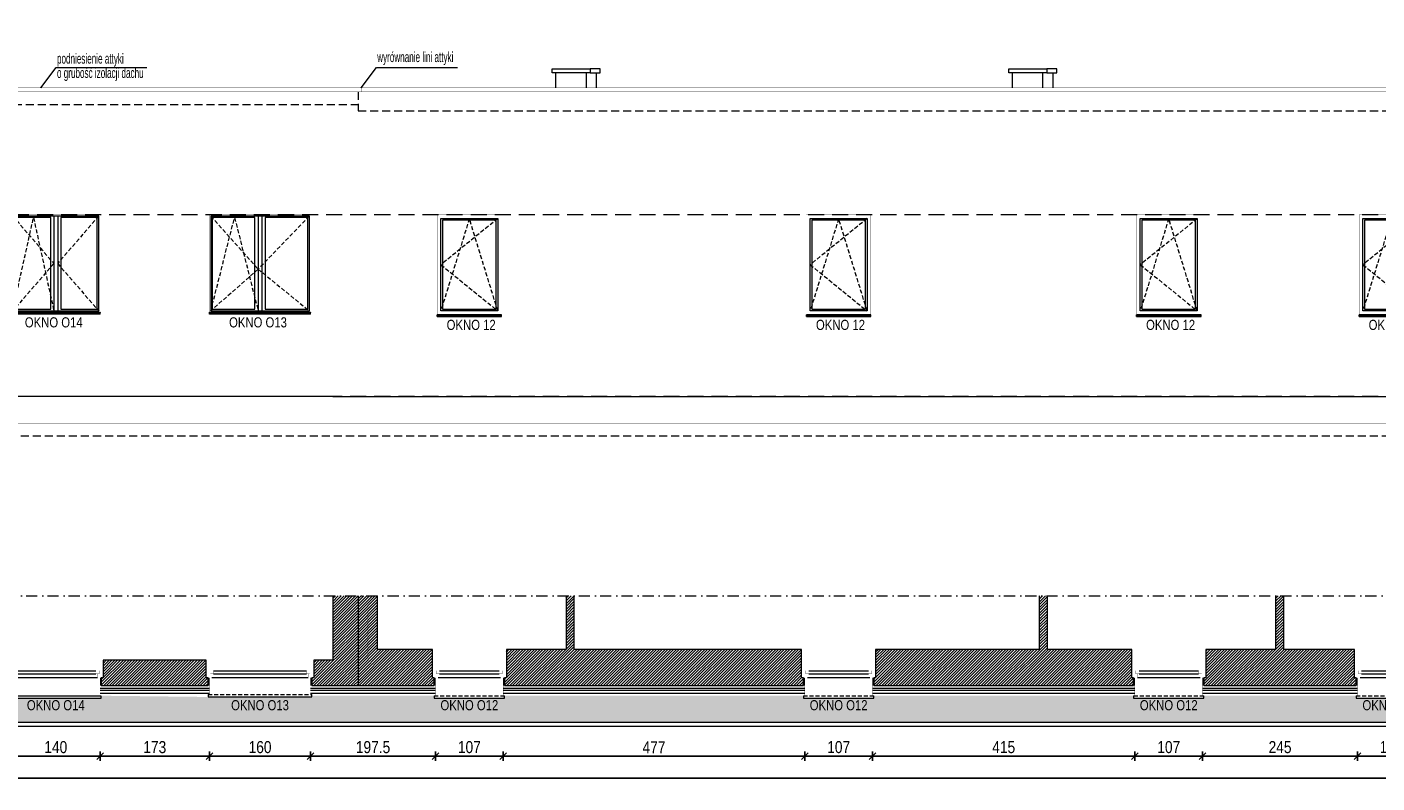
# Model space of a CAD drawing. Header units: millimetres. Extents: x 18880 to 99371, y -5529 to 27899.
# Tile 75 of 158: x 35548 to 37683, y 8270 to 9465. Entities that reach past the tile are written whole.
import ezdxf

# ---------------------------------------------------------------- set-up
doc = ezdxf.new("R2010")
doc.units = ezdxf.units.MM
doc.set_wipeout_variables(frame=1)
doc.linetypes.add('DASHED', pattern=[19.05, 12.7, -6.35])
doc.linetypes.add('Kropki i Kreski', pattern=[335.138881, 176.388884, -88.194442, 0, -70.555556])
for name, color, linetype, lineweight in [('AA_HATCH', 252, 'Continuous', 0), ('AA_IZOLACJA', 251, 'Continuous', 0), ('AA_OPIS', 2, 'Continuous', 0), ('AA_WIDOK', 254, 'Continuous', 0), ('AP wymiary', 40, 'Continuous', 0), ('K_SCIANY', 90, 'Continuous', 20)]:
    doc.layers.add(name, color=color, linetype=linetype, lineweight=lineweight)
doc.layers.add('Okna ArchiCADa', color=7, linetype='Continuous')
doc.styles.add('1', font='ARIALN.TTF')
doc.styles.add('ARIAL', font='arial.ttf')
doc.styles.add('DIM07', font='romans.shx', dxfattribs={"width": 0.7})
doc.linetypes.add('STYROPIAN', pattern='A,0.000141,[1,styropian.shx,S=1,R=0,X=0,Y=0],-14.102004', length=14.102145)
doc.linetypes.add('ZIGZAG', pattern='A,0.00254,-5.08,[131,ltypeshp.shx,S=5.08,R=0,X=-5.08,Y=0],-10.16,[131,ltypeshp.shx,S=5.08,R=180,X=5.08,Y=0],-5.08', length=20.32254)
doc.dimstyles.new('1_50', dxfattribs={"dimscale": 10, "dimtxt": 1.9, "dimasz": 0.005, "dimexe": 0, "dimexo": 0, "dimgap": 0.45, "dimtad": 1, "dimdec": 4, "dimrnd": 0.5, "dimdsep": 46, "dimtxsty": '1', "dimblk1": 'DIM01', "dimblk2": 'DIM01', "dimsah": 1, "dimcen": 2, "dimdle": 25, "dimse1": 1, "dimse2": 1, "dimclrd": 1, "dimclrt": 2, "dimadec": 0, "dimazin": 0, "dimtfac": 0.66665, "dimtdec": 4, "dimtix": 1, "dimtmove": 0, "dimatfit": 3, "dimldrblk": 'DIM01', "dimfxl": 0, "dimtolj": 1, "dimtzin": 0, "dimarcsym": 0})

# ---------------------------------------------------------------- blocks, each defined once
blk = doc.blocks.new('O1 rozwierane 12_97')
at = {"layer": 'AA_WIDOK', "color": 4}
blk.add_lwpolyline([(-720, 280), (-720, 320), (720, 320), (720, 280)], dxfattribs=at)
at = {"layer": 'AA_WIDOK', "linetype": 'DASHED', "ltscale": 0.5}
blk.add_lwpolyline([(-720, 280), (720, 280)], dxfattribs=at)
at = {"color": 4}
blk.add_wipeout([(635, -115), (635, -65), (660, -65), (660, 0), (-660, 0), (-660, -65), (-635, -65), (-635, -115)], dxfattribs=at).dxf.layer = 'AA_WIDOK'
at = {"layer": 'AA_IZOLACJA', "linetype": 'STYROPIAN', "ltscale": 0.2}
for points in [[(-710, 120), (-710, 0)], [(710, 120), (710, 0)]]:
    blk.add_lwpolyline(points, dxfattribs=at)
at = {"layer": 'AA_WIDOK', "const_width": 3}
for points in [[(-700, 280), (-700, 0)], [(700, 280), (700, 0)]]:
    blk.add_lwpolyline(points, dxfattribs=at)
at = {"layer": 'AA_WIDOK', "color": 4, "const_width": 3}
for points in [[(-660, 0), (-750, 0)], [(-750, 0), (-750, -90)], [(-660, -65), (-660, 0)], [(750, 0), (660, 0)], [(660, 0), (660, -65)], [(750, -90), (750, 0)], [(-750, -90), (-685, -90)], [(-685, -90), (-685, -65)], [(-685, -65), (-660, -65)], [(-635, -65), (-685, -65)], [(-685, -65), (-685, -115)], [(-685, -115), (-635, -115)], [(-635, -115), (-635, -65)], [(-635, -80), (635, -80)], [(-635, -90), (635, -90)], [(-635, -100), (635, -100)], [(685, -65), (635, -65)], [(635, -65), (635, -115)], [(635, -115), (685, -115)], [(660, -65), (685, -65)], [(685, -65), (685, -90)], [(685, -115), (685, -65)], [(685, -90), (750, -90)]]:
    blk.add_lwpolyline(points, dxfattribs=at)
at = {"layer": 'AA_WIDOK', "color": 4}
for points in [[(660, 0), (-660, 0)], [(-635, -65), (635, -65)], [(-635, -115), (635, -115)], [(-635, -115), (635, -115)]]:
    blk.add_lwpolyline(points, dxfattribs=at)
blk = doc.blocks.new('okno bb')
at = {"layer": 'AA_WIDOK', "linetype": 'DASHED', "ltscale": 0.5}
blk.add_lwpolyline([(26, 3), (26, 167)], dxfattribs=at)
at = {"layer": 'AA_WIDOK', "color": 4}
blk.add_lwpolyline([(26, 3), (30, 3), (30, 167), (26, 167)], dxfattribs=at)
at = {"color": 4}
blk.add_wipeout([(-11.5, 158.5), (-6.5, 158.5), (-6.5, 161), (0, 161), (0, 9), (-6.5, 9), (-6.5, 11.5), (-11.5, 11.5)], dxfattribs=at).dxf.layer = 'AA_WIDOK'
at = {"layer": 'AA_IZOLACJA', "linetype": 'STYROPIAN', "ltscale": 0.2}
for points in [[(12, 166), (0, 166)], [(12, 4), (0, 4)]]:
    blk.add_lwpolyline(points, dxfattribs=at)
at = {"layer": 'AA_WIDOK', "color": 4, "const_width": 0.3}
for points in [[(-11.5, 158.5), (-11.5, 163.5)], [(-11.5, 163.5), (-6.5, 163.5)], [(-6.5, 158.5), (-11.5, 158.5)], [(-10, 11.5), (-10, 158.5)], [(-9, 163.5), (-9, 170)], [(-9, 170), (0, 170)], [(-6.5, 163.5), (-9, 163.5)], [(-9, 11.5), (-9, 158.5)], [(-8, 11.5), (-8, 158.5)], [(-6.5, 161), (-6.5, 163.5)], [(-6.5, 163.5), (-6.5, 158.5)], [(0, 161), (-6.5, 161)], [(0, 170), (0, 161)], [(-11.5, 6.5), (-11.5, 11.5)], [(-11.5, 11.5), (-6.5, 11.5)], [(-6.5, 6.5), (-11.5, 6.5)], [(-9, 0), (-9, 6.5)], [(-9, 6.5), (-6.5, 6.5)], [(0, 0), (-9, 0)], [(-6.5, 11.5), (-6.5, 6.5)], [(-6.5, 6.5), (-6.5, 9)], [(-6.5, 9), (0, 9)], [(0, 9), (0, 0)]]:
    blk.add_lwpolyline(points, dxfattribs=at)
at = {"layer": 'AA_WIDOK', "color": 4}
for points in [[(-11.5, 11.5), (-11.5, 158.5)], [(-11.5, 11.5), (-11.5, 158.5)], [(-6.5, 11.5), (-6.5, 158.5)], [(0, 161), (0, 9)]]:
    blk.add_lwpolyline(points, dxfattribs=at)
at = {"layer": 'AA_WIDOK', "const_width": 0.3}
for points in [[(26, 165), (0, 165)], [(26, 5), (0, 5)]]:
    blk.add_lwpolyline(points, dxfattribs=at)
blk = doc.blocks.new('okno cc')
at = {"layer": 'AA_WIDOK', "linetype": 'DASHED', "ltscale": 0.5}
blk.add_lwpolyline([(28, 3), (28, 114)], dxfattribs=at)
at = {"layer": 'AA_WIDOK', "color": 4}
blk.add_lwpolyline([(28, 3), (32, 3), (32, 114), (28, 114)], dxfattribs=at)
at = {"color": 4}
blk.add_wipeout([(-11.5, 105.5), (-6.5, 105.5), (-6.5, 108), (0, 108), (0, 9), (-6.5, 9), (-6.5, 11.5), (-11.5, 11.5)], dxfattribs=at).dxf.layer = 'AA_WIDOK'
at = {"layer": 'AA_IZOLACJA', "linetype": 'STYROPIAN', "ltscale": 0.2}
for points in [[(12, 113), (0, 113)], [(12, 4), (0, 4)]]:
    blk.add_lwpolyline(points, dxfattribs=at)
at = {"layer": 'AA_WIDOK', "color": 4, "const_width": 0.3}
for points in [[(-11.5, 105.5), (-11.5, 110.5)], [(-11.5, 110.5), (-6.5, 110.5)], [(-9, 110.5), (-9, 117)], [(-9, 117), (0, 117)], [(-6.5, 110.5), (-9, 110.5)], [(-6.5, 108), (-6.5, 110.5)], [(-6.5, 110.5), (-6.5, 105.5)], [(0, 108), (-6.5, 108)], [(0, 117), (0, 108)], [(-6.5, 105.5), (-11.5, 105.5)], [(-10, 11.5), (-10, 105.5)], [(-9, 11.5), (-9, 105.5)], [(-8, 11.5), (-8, 105.5)], [(-11.5, 6.5), (-11.5, 11.5)], [(-11.5, 11.5), (-6.5, 11.5)], [(-6.5, 6.5), (-11.5, 6.5)], [(-9, 0), (-9, 6.5)], [(-9, 6.5), (-6.5, 6.5)], [(0, 0), (-9, 0)], [(-6.5, 11.5), (-6.5, 6.5)], [(-6.5, 6.5), (-6.5, 9)], [(-6.5, 9), (0, 9)], [(0, 9), (0, 0)]]:
    blk.add_lwpolyline(points, dxfattribs=at)
at = {"layer": 'AA_WIDOK', "const_width": 0.3}
for points in [[(28, 112), (0, 112)], [(28, 5), (0, 5)]]:
    blk.add_lwpolyline(points, dxfattribs=at)
at = {"layer": 'AA_WIDOK', "color": 4}
for points in [[(0, 108), (0, 9)], [(-11.5, 11.5), (-11.5, 105.5)], [(-11.5, 11.5), (-11.5, 105.5)], [(-6.5, 11.5), (-6.5, 105.5)]]:
    blk.add_lwpolyline(points, dxfattribs=at)
blk = doc.blocks.new('etbvbve')
at = {"layer": 'AA_OPIS', "linetype": 'DASHED', "ltscale": 0.5}
blk.add_lwpolyline([(-6, -2), (-96, -75), (-6, -148), (-51, -2), (-96, -148)], dxfattribs=at)
at = {"layer": 'AA_WIDOK', "color": 255, "const_width": 0.3}
for points in [[(-102, -154), (-102, 4)], [(-102, 4), (0, 4)], [(0, 4), (0, -154)]]:
    blk.add_lwpolyline(points, dxfattribs=at)
at = {"layer": 'AA_WIDOK'}
for points in [[(-96, -148), (-96, -2)], [(-96, -2), (-6, -2)], [(-93.5, -4.5), (-93.5, -145.5)], [(-8.5, -4.5), (-93.5, -4.5)], [(-8.5, -145.5), (-8.5, -4.5)], [(-6, -2), (-6, -148)], [(-6, -148), (-96, -148)], [(-93.5, -145.5), (-8.5, -145.5)]]:
    blk.add_lwpolyline(points, dxfattribs=at)
at = {"layer": 'AA_WIDOK', "color": 4}
for points in [[(-102, -157), (-102, -154)], [(0, -154), (-102, -154)], [(0, -154.8), (-102, -154.8)], [(-102, -155.1), (-102, -155.3)], [(-102, -156.5), (0, -156.5)], [(-102, -157), (0, -157)], [(0, -157), (0, -154)], [(0, -155.3), (0, -155.1)]]:
    blk.add_lwpolyline(points, dxfattribs=at)
at = {"layer": 'AA_OPIS', "insert": (-48.1, -162.1), "char_height": 16, "width": 300, "attachment_point": 2, "style": 'ARIAL'}
blk.add_mtext('{\\W0.8;OKNO 12}', dxfattribs=at)
blk = doc.blocks.new('evhty')
at = {"layer": 'AA_OPIS', "linetype": 'DASHED', "ltscale": 0.5}
for points in [[(-158, 2), (-83, -82), (-158, -148), (-120.2, -0.5), (-83, -148)], [(-2, 2), (-83, -82), (-2, -148)]]:
    blk.add_lwpolyline(points, dxfattribs=at)
at = {"layer": 'AA_WIDOK', "color": 255, "const_width": 0.3}
for points in [[(-160, -150), (-160, 4)], [(-160, 4), (0, 4)], [(0, 4), (0, -150)]]:
    blk.add_lwpolyline(points, dxfattribs=at)
at = {"layer": 'AA_WIDOK'}
for points in [[(-158, 2), (-158, -148)], [(-2, 2), (-158, 2)], [(-83, 2), (-83, -148)], [(-77, 2), (-77, -148)], [(-2, -148), (-2, 2)], [(-155.5, -0.5), (-155.5, -145.5)], [(-88, -0.5), (-155.5, -0.5)], [(-88, -145.5), (-88, -0.5)], [(-72, -0.5), (-72, -145.5)], [(-4.5, -0.5), (-72, -0.5)], [(-4.5, -145.5), (-4.5, -0.5)], [(-158, -148), (-2, -148)], [(-155.5, -145.5), (-88, -145.5)], [(-72, -145.5), (-4.5, -145.5)]]:
    blk.add_lwpolyline(points, dxfattribs=at)
at = {"layer": 'AA_WIDOK', "color": 4}
for points in [[(-160, -150), (0, -150)], [(-160, -152.5), (-160, -150)], [(-160, -150.8), (-160, -150.6)], [(0, -150.8), (-160, -150.8)], [(0, -152.5), (-160, -152.5)], [(-160, -153), (-160, -152.5)], [(0, -153), (-160, -153)], [(0, -152.5), (0, -150)], [(0, -150.6), (0, -150.8)], [(0, -153), (0, -152.5)]]:
    blk.add_lwpolyline(points, dxfattribs=at)
at = {"layer": 'AA_OPIS', "insert": (-83.2, -158.1), "char_height": 16, "width": 300, "attachment_point": 2, "style": 'ARIAL'}
blk.add_mtext('{\\W0.8;OKNO O13}', dxfattribs=at)
blk = doc.blocks.new('mtyty')
at = {"layer": 'AA_OPIS', "linetype": 'DASHED', "ltscale": 0.5}
for points in [[(-138, 2), (-73, -73), (-138, -148), (-105.2, -0.5), (-73, -148)], [(-2, 2), (-67, -73), (-2, -148)]]:
    blk.add_lwpolyline(points, dxfattribs=at)
at = {"layer": 'AA_WIDOK', "color": 255, "const_width": 0.3}
for points in [[(-140, -150), (-140, 4)], [(-140, 4), (0, 4)], [(0, 4), (0, -150)]]:
    blk.add_lwpolyline(points, dxfattribs=at)
at = {"layer": 'AA_WIDOK'}
for points in [[(-138, 2), (-138, -148)], [(-2, 2), (-138, 2)], [(-73, 2), (-73, -148)], [(-67, 2), (-67, -148)], [(-2, -148), (-2, 2)], [(-135.5, -0.5), (-135.5, -145.5)], [(-78, -0.5), (-135.5, -0.5)], [(-78, -145.5), (-78, -0.5)], [(-62, -0.5), (-62, -145.5)], [(-4.5, -0.5), (-62, -0.5)], [(-4.5, -145.5), (-4.5, -0.5)], [(-138, -148), (-2, -148)], [(-135.5, -145.5), (-78, -145.5)], [(-62, -145.5), (-4.5, -145.5)]]:
    blk.add_lwpolyline(points, dxfattribs=at)
at = {"layer": 'AA_WIDOK', "color": 4}
for points in [[(-140, -150), (0, -150)], [(-140, -152.5), (-140, -150)], [(-140, -150.8), (-140, -150.6)], [(0, -150.8), (-140, -150.8)], [(0, -152.5), (-140, -152.5)], [(-140, -153), (-140, -152.5)], [(0, -153), (-140, -153)], [(0, -152.5), (0, -150)], [(0, -150.6), (0, -150.8)], [(0, -153), (0, -152.5)]]:
    blk.add_lwpolyline(points, dxfattribs=at)
at = {"layer": 'AA_OPIS', "insert": (-73.2, -158.1), "char_height": 16, "width": 300, "attachment_point": 2, "style": 'ARIAL'}
blk.add_mtext('{\\W0.8;OKNO O14}', dxfattribs=at)
blk = doc.blocks.new('DIM01')
at = {"color": 2}
blk.add_line((-106, -106), (106, 106), dxfattribs=at)
blk.add_line((0, -150), (0, 150))
blk = doc.blocks.new('*D879')
at = {"layer": 'AP wymiary', "color": 1, "lineweight": -2, "transparency": 16777216}
blk.add_line((35524, 8312.1), (35663.9, 8312.1), dxfattribs=at)
at = {"layer": 'Defpoints', "color": 0, "transparency": 16777216}
for p in [(35524, 8416.6), (35664, 8415.7), (35664, 8312.1)]:
    blk.add_point(p, dxfattribs=at)
at = {"layer": 'AP wymiary', "color": 1, "lineweight": -2, "transparency": 16777216, "xscale": 0.05, "yscale": 0.05, "zscale": 0.05, "rotation": 180}
blk.add_blockref('DIM01', (35524, 8312.1), dxfattribs=at)
at = {"layer": 'AP wymiary', "color": 1, "lineweight": -2, "transparency": 16777216, "xscale": 0.05, "yscale": 0.05, "zscale": 0.05}
blk.add_blockref('DIM01', (35664, 8312.1), dxfattribs=at)
at = {"layer": 'AP wymiary', "color": 2, "transparency": 16777216, "insert": (35594, 8326.3), "char_height": 19, "attachment_point": 5, "style": '1'}
blk.add_mtext('\\A1;140', dxfattribs=at)
blk = doc.blocks.new('*D880')
at = {"layer": 'AP wymiary', "color": 1, "lineweight": -2, "transparency": 16777216}
blk.add_line((35664, 8312.1), (35836.9, 8312.1), dxfattribs=at)
at = {"layer": 'Defpoints', "color": 0, "transparency": 16777216}
for p in [(35664, 8415.7), (35837, 8419.7), (35837, 8312.1)]:
    blk.add_point(p, dxfattribs=at)
at = {"layer": 'AP wymiary', "color": 1, "lineweight": -2, "transparency": 16777216, "xscale": 0.05, "yscale": 0.05, "zscale": 0.05, "rotation": 180}
blk.add_blockref('DIM01', (35664, 8312.1), dxfattribs=at)
at = {"layer": 'AP wymiary', "color": 1, "lineweight": -2, "transparency": 16777216, "xscale": 0.05, "yscale": 0.05, "zscale": 0.05}
blk.add_blockref('DIM01', (35837, 8312.1), dxfattribs=at)
at = {"layer": 'AP wymiary', "color": 2, "transparency": 16777216, "insert": (35750.5, 8326.3), "char_height": 19, "attachment_point": 5, "style": '1'}
blk.add_mtext('\\A1;173', dxfattribs=at)
blk = doc.blocks.new('*D881')
at = {"layer": 'AP wymiary', "color": 1, "lineweight": -2, "transparency": 16777216}
blk.add_line((35837, 8312.1), (35996.9, 8312.1), dxfattribs=at)
at = {"layer": 'Defpoints', "color": 0, "transparency": 16777216}
for p in [(35837, 8419.7), (35997, 8415.7), (35997, 8312.1)]:
    blk.add_point(p, dxfattribs=at)
at = {"layer": 'AP wymiary', "color": 1, "lineweight": -2, "transparency": 16777216, "xscale": 0.05, "yscale": 0.05, "zscale": 0.05, "rotation": 180}
blk.add_blockref('DIM01', (35837, 8312.1), dxfattribs=at)
at = {"layer": 'AP wymiary', "color": 1, "lineweight": -2, "transparency": 16777216, "xscale": 0.05, "yscale": 0.05, "zscale": 0.05}
blk.add_blockref('DIM01', (35997, 8312.1), dxfattribs=at)
at = {"layer": 'AP wymiary', "color": 2, "transparency": 16777216, "insert": (35917, 8326.3), "char_height": 19, "attachment_point": 5, "style": '1'}
blk.add_mtext('\\A1;160', dxfattribs=at)
blk = doc.blocks.new('*D882')
at = {"layer": 'AP wymiary', "color": 1, "lineweight": -2, "transparency": 16777216}
blk.add_line((35997, 8312.1), (36194.4, 8312.1), dxfattribs=at)
at = {"layer": 'Defpoints', "color": 0, "transparency": 16777216}
for p in [(35997, 8415.7), (36194.5, 8415.7), (36194.5, 8312.1)]:
    blk.add_point(p, dxfattribs=at)
at = {"layer": 'AP wymiary', "color": 1, "lineweight": -2, "transparency": 16777216, "xscale": 0.05, "yscale": 0.05, "zscale": 0.05, "rotation": 180}
blk.add_blockref('DIM01', (35997, 8312.1), dxfattribs=at)
at = {"layer": 'AP wymiary', "color": 1, "lineweight": -2, "transparency": 16777216, "xscale": 0.05, "yscale": 0.05, "zscale": 0.05}
blk.add_blockref('DIM01', (36194.5, 8312.1), dxfattribs=at)
at = {"layer": 'AP wymiary', "color": 2, "transparency": 16777216, "insert": (36095.7, 8326.3), "char_height": 19, "attachment_point": 5, "style": '1'}
blk.add_mtext('\\A1;197.5', dxfattribs=at)
blk = doc.blocks.new('*D883')
at = {"layer": 'AP wymiary', "color": 1, "lineweight": -2, "transparency": 16777216}
blk.add_line((36194.5, 8312.1), (36301.4, 8312.1), dxfattribs=at)
at = {"layer": 'Defpoints', "color": 0, "transparency": 16777216}
for p in [(36194.5, 8415.7), (36301.5, 8415.7), (36301.5, 8312.1)]:
    blk.add_point(p, dxfattribs=at)
at = {"layer": 'AP wymiary', "color": 1, "lineweight": -2, "transparency": 16777216, "xscale": 0.05, "yscale": 0.05, "zscale": 0.05, "rotation": 180}
blk.add_blockref('DIM01', (36194.5, 8312.1), dxfattribs=at)
at = {"layer": 'AP wymiary', "color": 1, "lineweight": -2, "transparency": 16777216, "xscale": 0.05, "yscale": 0.05, "zscale": 0.05}
blk.add_blockref('DIM01', (36301.5, 8312.1), dxfattribs=at)
at = {"layer": 'AP wymiary', "color": 2, "transparency": 16777216, "insert": (36248, 8326.3), "char_height": 19, "attachment_point": 5, "style": '1'}
blk.add_mtext('\\A1;107', dxfattribs=at)
blk = doc.blocks.new('*D884')
at = {"layer": 'AP wymiary', "color": 1, "lineweight": -2, "transparency": 16777216}
blk.add_line((36301.5, 8312.1), (36778.4, 8312.1), dxfattribs=at)
at = {"layer": 'Defpoints', "color": 0, "transparency": 16777216}
for p in [(36301.5, 8415.7), (36778.5, 8415.7), (36778.5, 8312.1)]:
    blk.add_point(p, dxfattribs=at)
at = {"layer": 'AP wymiary', "color": 1, "lineweight": -2, "transparency": 16777216, "xscale": 0.05, "yscale": 0.05, "zscale": 0.05, "rotation": 180}
blk.add_blockref('DIM01', (36301.5, 8312.1), dxfattribs=at)
at = {"layer": 'AP wymiary', "color": 1, "lineweight": -2, "transparency": 16777216, "xscale": 0.05, "yscale": 0.05, "zscale": 0.05}
blk.add_blockref('DIM01', (36778.5, 8312.1), dxfattribs=at)
at = {"layer": 'AP wymiary', "color": 2, "transparency": 16777216, "insert": (36540, 8326.1), "char_height": 19, "attachment_point": 5, "style": '1'}
blk.add_mtext('\\A1;477', dxfattribs=at)
blk = doc.blocks.new('*D885')
at = {"layer": 'AP wymiary', "color": 1, "lineweight": -2, "transparency": 16777216}
blk.add_line((36778.5, 8312.1), (36885.4, 8312.1), dxfattribs=at)
at = {"layer": 'Defpoints', "color": 0, "transparency": 16777216}
for p in [(36778.5, 8415.7), (36885.5, 8415.7), (36885.5, 8312.1)]:
    blk.add_point(p, dxfattribs=at)
at = {"layer": 'AP wymiary', "color": 1, "lineweight": -2, "transparency": 16777216, "xscale": 0.05, "yscale": 0.05, "zscale": 0.05, "rotation": 180}
blk.add_blockref('DIM01', (36778.5, 8312.1), dxfattribs=at)
at = {"layer": 'AP wymiary', "color": 1, "lineweight": -2, "transparency": 16777216, "xscale": 0.05, "yscale": 0.05, "zscale": 0.05}
blk.add_blockref('DIM01', (36885.5, 8312.1), dxfattribs=at)
at = {"layer": 'AP wymiary', "color": 2, "transparency": 16777216, "insert": (36832, 8326.3), "char_height": 19, "attachment_point": 5, "style": '1'}
blk.add_mtext('\\A1;107', dxfattribs=at)
blk = doc.blocks.new('*D886')
at = {"layer": 'AP wymiary', "color": 1, "lineweight": -2, "transparency": 16777216}
blk.add_line((36885.5, 8312.1), (37300.4, 8312.1), dxfattribs=at)
at = {"layer": 'Defpoints', "color": 0, "transparency": 16777216}
for p in [(36885.5, 8415.7), (37300.5, 8411.7), (37300.5, 8312.1)]:
    blk.add_point(p, dxfattribs=at)
at = {"layer": 'AP wymiary', "color": 1, "lineweight": -2, "transparency": 16777216, "xscale": 0.05, "yscale": 0.05, "zscale": 0.05, "rotation": 180}
blk.add_blockref('DIM01', (36885.5, 8312.1), dxfattribs=at)
at = {"layer": 'AP wymiary', "color": 1, "lineweight": -2, "transparency": 16777216, "xscale": 0.05, "yscale": 0.05, "zscale": 0.05}
blk.add_blockref('DIM01', (37300.5, 8312.1), dxfattribs=at)
at = {"layer": 'AP wymiary', "color": 2, "transparency": 16777216, "insert": (37093, 8326.3), "char_height": 19, "attachment_point": 5, "style": '1'}
blk.add_mtext('\\A1;415', dxfattribs=at)
blk = doc.blocks.new('*D887')
at = {"layer": 'AP wymiary', "color": 1, "lineweight": -2, "transparency": 16777216}
blk.add_line((37300.5, 8312.1), (37407.4, 8312.1), dxfattribs=at)
at = {"layer": 'Defpoints', "color": 0, "transparency": 16777216}
for p in [(37300.5, 8411.7), (37407.5, 8415.7), (37407.5, 8312.1)]:
    blk.add_point(p, dxfattribs=at)
at = {"layer": 'AP wymiary', "color": 1, "lineweight": -2, "transparency": 16777216, "xscale": 0.05, "yscale": 0.05, "zscale": 0.05, "rotation": 180}
blk.add_blockref('DIM01', (37300.5, 8312.1), dxfattribs=at)
at = {"layer": 'AP wymiary', "color": 1, "lineweight": -2, "transparency": 16777216, "xscale": 0.05, "yscale": 0.05, "zscale": 0.05}
blk.add_blockref('DIM01', (37407.5, 8312.1), dxfattribs=at)
at = {"layer": 'AP wymiary', "color": 2, "transparency": 16777216, "insert": (37354, 8326.3), "char_height": 19, "attachment_point": 5, "style": '1'}
blk.add_mtext('\\A1;107', dxfattribs=at)
blk = doc.blocks.new('*D888')
at = {"layer": 'AP wymiary', "color": 1, "lineweight": -2, "transparency": 16777216}
blk.add_line((37407.5, 8312.1), (37652.4, 8312.1), dxfattribs=at)
at = {"layer": 'Defpoints', "color": 0, "transparency": 16777216}
for p in [(37407.5, 8415.7), (37652.5, 8418.1), (37652.5, 8312.1)]:
    blk.add_point(p, dxfattribs=at)
at = {"layer": 'AP wymiary', "color": 1, "lineweight": -2, "transparency": 16777216, "xscale": 0.05, "yscale": 0.05, "zscale": 0.05, "rotation": 180}
blk.add_blockref('DIM01', (37407.5, 8312.1), dxfattribs=at)
at = {"layer": 'AP wymiary', "color": 1, "lineweight": -2, "transparency": 16777216, "xscale": 0.05, "yscale": 0.05, "zscale": 0.05}
blk.add_blockref('DIM01', (37652.5, 8312.1), dxfattribs=at)
at = {"layer": 'AP wymiary', "color": 2, "transparency": 16777216, "insert": (37530, 8326.3), "char_height": 19, "attachment_point": 5, "style": '1'}
blk.add_mtext('\\A1;245', dxfattribs=at)
blk = doc.blocks.new('*D889')
at = {"layer": 'AP wymiary', "color": 1, "lineweight": -2, "transparency": 16777216}
blk.add_line((37652.5, 8312.1), (37759.4, 8312.1), dxfattribs=at)
at = {"layer": 'Defpoints', "color": 0, "transparency": 16777216}
for p in [(37652.5, 8418.1), (37759.5, 8416.7), (37759.5, 8312.1)]:
    blk.add_point(p, dxfattribs=at)
at = {"layer": 'AP wymiary', "color": 1, "lineweight": -2, "transparency": 16777216, "xscale": 0.05, "yscale": 0.05, "zscale": 0.05, "rotation": 180}
blk.add_blockref('DIM01', (37652.5, 8312.1), dxfattribs=at)
at = {"layer": 'AP wymiary', "color": 1, "lineweight": -2, "transparency": 16777216, "xscale": 0.05, "yscale": 0.05, "zscale": 0.05}
blk.add_blockref('DIM01', (37759.5, 8312.1), dxfattribs=at)
at = {"layer": 'AP wymiary', "color": 2, "transparency": 16777216, "insert": (37706, 8326.3), "char_height": 19, "attachment_point": 5, "style": '1'}
blk.add_mtext('\\A1;107', dxfattribs=at)
blk = doc.blocks.new('*D922')
at = {"layer": 'AP wymiary', "color": 1, "lineweight": -2, "transparency": 16777216}
blk.add_line((43839.9, 8277.2), (34218, 8277.2), dxfattribs=at)
at = {"layer": 'Defpoints', "color": 0, "transparency": 16777216}
for p in [(34218, 8407.7), (43840, 8407.7), (34218, 8277.2)]:
    blk.add_point(p, dxfattribs=at)
at = {"layer": 'AP wymiary', "color": 1, "lineweight": -2, "transparency": 16777216, "xscale": 0.05, "yscale": 0.05, "zscale": 0.05, "rotation": 180}
blk.add_blockref('DIM01', (34218, 8277.2), dxfattribs=at)
at = {"layer": 'AP wymiary', "color": 1, "lineweight": -2, "transparency": 16777216, "xscale": 0.05, "yscale": 0.05, "zscale": 0.05}
blk.add_blockref('DIM01', (43840, 8277.2), dxfattribs=at)
at = {"layer": 'AP wymiary', "color": 2, "transparency": 16777216, "insert": (39029, 8291.4), "char_height": 19, "attachment_point": 5, "style": '1'}
blk.add_mtext('\\A1;9622', dxfattribs=at)

msp = doc.modelspace()

# ---------------------------------------------------------------- hatches: boundary and pattern name
at = {"layer": 'AA_HATCH'}
h = msp.add_hatch(dxfattribs=at)
h.set_pattern_fill('ANSI31', color=256)
h.paths.add_polyline_path([(34876.98658, 8463.71376), (34866.98658, 8463.71376), (34866.98658, 8565.7087), (34836.98658, 8565.7087), (34836.98658, 8463.71376), (34271.98658, 8463.71376), (34271.98658, 8499.71376), (34252.98658, 8499.71376), (34243.98658, 8499.71376), (34243.98658, 8502.71376), (34231.98658, 8502.71376), (34231.98658, 8423.71376), (34879.98658, 8423.71376), (34879.98658, 8435.71376), (34876.98658, 8435.71376), (34876.98658, 8444.71376)])
h.paths.add_polyline_path([(35518.98658, 8463.71376), (35026.98658, 8463.71376), (35026.98658, 8444.71376), (35026.98658, 8435.71376), (35023.98658, 8435.71376), (35023.98658, 8423.71376), (35521.98658, 8423.71376), (35521.98658, 8435.71376), (35518.98658, 8435.71376), (35518.98658, 8444.71376)])
h.paths.add_polyline_path([(35831.98658, 8463.71376), (35668.98658, 8463.71376), (35668.98658, 8444.71376), (35668.98658, 8435.71376), (35665.98658, 8435.71376), (35665.98658, 8423.71376), (35834.98658, 8423.71376), (35834.98658, 8435.71376), (35831.98658, 8435.71376), (35831.98658, 8444.71376)])
h.paths.add_polyline_path([(36071.98658, 8565.7087), (36031.98658, 8565.7087), (36031.98658, 8463.71376), (36001.98658, 8463.71376), (36001.98658, 8444.71376), (36001.98658, 8435.71376), (35998.98658, 8435.71376), (35998.98658, 8423.71376), (36071.98658, 8423.71376)])
h = msp.add_hatch(dxfattribs=at)
h.set_pattern_fill('ANSI31', color=256)
h.paths.add_polyline_path([(36189.48658, 8480.71376), (36102.98658, 8480.71376), (36102.98658, 8565.7087), (36071.98658, 8565.7087), (36071.98658, 8423.71376), (36192.48658, 8423.71376), (36192.48658, 8435.71376), (36189.48658, 8435.71376), (36189.48658, 8444.71376)])
h.paths.add_polyline_path([(36773.48658, 8480.71376), (36413.98658, 8480.71376), (36413.98658, 8565.7087), (36400.98658, 8565.7087), (36400.98658, 8480.71376), (36306.48658, 8480.71376), (36306.48658, 8444.71376), (36306.48658, 8435.71376), (36303.48658, 8435.71376), (36303.48658, 8423.71376), (36776.48658, 8423.71376), (36776.48658, 8435.71376), (36773.48658, 8435.71376), (36773.48658, 8444.71376)])
h.paths.add_polyline_path([(37295.48658, 8444.71376), (37295.48658, 8480.71376), (37161.98658, 8480.71376), (37161.98658, 8565.7087), (37148.98658, 8565.7087), (37148.98658, 8480.71376), (36890.48658, 8480.71376), (36890.48658, 8444.71376), (36890.48658, 8435.71376), (36887.48658, 8435.71376), (36887.48658, 8423.71376), (37298.48658, 8423.71376), (37298.48658, 8435.71376), (37295.48658, 8435.71376)])
h.paths.add_polyline_path([(37647.48658, 8480.71376), (37535.98658, 8480.71376), (37535.98658, 8565.7087), (37522.98658, 8565.7087), (37522.98658, 8480.71376), (37412.48658, 8480.71376), (37412.48658, 8444.71376), (37412.48658, 8435.71376), (37409.48658, 8435.71376), (37409.48658, 8423.71376), (37650.48658, 8423.71376), (37650.48658, 8435.71376), (37647.48658, 8435.71376), (37647.48658, 8444.71376)])
h.paths.add_polyline_path([(37851.48658, 8480.71376), (37793.98658, 8480.71376), (37793.98658, 8565.7087), (37780.98658, 8565.7087), (37780.98658, 8480.71376), (37764.48658, 8480.71376), (37764.48658, 8444.71376), (37764.48658, 8435.71376), (37761.48658, 8435.71376), (37761.48658, 8423.71376), (37854.48658, 8423.71376), (37854.48658, 8435.71376), (37851.48658, 8435.71376), (37851.48658, 8444.71376)])
h.paths.add_polyline_path([(38166.48658, 8480.71376), (38066.98658, 8480.71376), (38066.98658, 8565.7087), (38053.98658, 8565.7087), (38053.98658, 8480.71376), (37968.48658, 8480.71376), (37968.48658, 8444.71376), (37968.48658, 8435.71376), (37965.48658, 8435.71376), (37965.48658, 8423.71376), (38169.48658, 8423.71376), (38169.48658, 8435.71376), (38166.48658, 8435.71376), (38166.48658, 8444.71376)])
h.paths.add_polyline_path([(38500.48658, 8480.71376), (38392.98658, 8480.71376), (38392.98658, 8565.7087), (38379.98658, 8565.7087), (38379.98658, 8480.71376), (38283.48658, 8480.71376), (38283.48658, 8444.71376), (38283.48658, 8435.71376), (38280.48658, 8435.71376), (38280.48658, 8423.71376), (38503.48658, 8423.71376), (38503.48658, 8435.71376), (38500.48658, 8435.71376), (38500.48658, 8444.71376)])
h.paths.add_polyline_path([(38894.48658, 8480.71376), (38776.98658, 8480.71376), (38776.98658, 8565.7087), (38749.98658, 8565.7087), (38749.98658, 8480.71376), (38617.48658, 8480.71376), (38617.48658, 8444.71376), (38617.48658, 8435.71376), (38614.48658, 8435.71376), (38614.48658, 8423.71376), (38897.48658, 8423.71376), (38897.48658, 8435.71376), (38894.48658, 8435.71376), (38894.48658, 8444.71376)])
h.paths.add_polyline_path([(39209.48658, 8480.71376), (39079.98658, 8480.71376), (39079.98658, 8506.71376), (39055.98658, 8506.71376), (39041.98658, 8506.71376), (39041.98658, 8533.71376), (39055.98658, 8533.71376), (39079.98658, 8533.71376), (39079.98658, 8545.71376), (39079.98658, 8565.7087), (39066.98658, 8565.7087), (39066.98658, 8545.71376), (39029.98658, 8545.71376), (39029.98658, 8494.71376), (39041.98658, 8494.71376), (39055.98658, 8494.71376), (39055.98658, 8480.71376), (39041.98658, 8480.71376), (39029.98658, 8480.71376), (39011.48658, 8480.71376), (39011.48658, 8444.71376), (39011.48658, 8435.71376), (39008.48658, 8435.71376), (39008.48658, 8423.71376), (39212.48658, 8423.71376), (39212.48658, 8435.71376), (39209.48658, 8435.71376), (39209.48658, 8444.71376)])
h.paths.add_polyline_path([(39798.48658, 8480.71376), (39629.98658, 8480.71376), (39629.98658, 8565.7087), (39616.98658, 8565.7087), (39616.98658, 8480.71376), (39359.48658, 8480.71376), (39359.48658, 8444.71376), (39359.48658, 8435.71376), (39356.48658, 8435.71376), (39356.48658, 8423.71376), (39801.48658, 8423.71376), (39801.48658, 8435.71376), (39798.48658, 8435.71376), (39798.48658, 8444.71376)])
h.paths.add_polyline_path([(40130.98658, 8444.71376), (40130.98658, 8480.71376), (39974.98658, 8480.71376), (39974.98658, 8565.7087), (39959.98658, 8565.7087), (39959.98658, 8480.71376), (39948.48658, 8480.71376), (39948.48658, 8444.71376), (39948.48658, 8435.71376), (39945.48658, 8435.71376), (39945.48658, 8423.71376), (40133.98658, 8423.71376), (40133.98658, 8435.71376), (40130.98658, 8435.71376)])
h.paths.add_polyline_path([(40518.48658, 8480.71376), (40354.98658, 8480.71376), (40354.98658, 8565.7087), (40324.98658, 8565.7087), (40324.98658, 8480.71376), (40247.98658, 8480.71376), (40247.98658, 8444.71376), (40247.98658, 8435.71376), (40244.98658, 8435.71376), (40244.98658, 8423.71376), (40521.48658, 8423.71376), (40521.48658, 8435.71376), (40518.48658, 8435.71376), (40518.48658, 8444.71376)])
h.paths.add_polyline_path([(41073.98658, 8480.71376), (40668.48658, 8480.71376), (40668.48658, 8444.71376), (40668.48658, 8435.71376), (40665.48658, 8435.71376), (40665.48658, 8423.71376), (41073.98658, 8423.71376)])

# ---------------------------------------------------------------- linework, layer by layer
at = {"layer": 'AA_OPIS'}
for points in [[(35570.59305, 9368.78391), (35594.75212, 9401.24687), (35738.00688, 9401.24687)], [(36076.98658, 9368.78391), (36101.14566, 9401.24687), (36229.27015, 9401.24687)]]:
    msp.add_lwpolyline(points, dxfattribs=at)
at = {"layer": 'AA_OPIS', "linetype": 'Kropki i Kreski', "ltscale": 0.1}
msp.add_lwpolyline([(34135.36318, 8565.7087), (43915.71972, 8565.7087)], dxfattribs=at)
at = {"layer": 'AA_WIDOK'}
for points in [[(36438.98658, 9392.81196), (36378.98658, 9392.81196), (36378.98658, 9398.81196), (36438.98658, 9398.81196)], [(36438.98658, 9392.81196), (36454.98658, 9392.81196), (36454.98658, 9398.81196), (36438.98658, 9398.81196)], [(37160.98658, 9392.81196), (37100.98658, 9392.81196), (37100.98658, 9398.81196), (37160.98658, 9398.81196)], [(37160.98658, 9392.81196), (37176.98658, 9392.81196), (37176.98658, 9398.81196), (37160.98658, 9398.81196)]]:
    msp.add_lwpolyline(points, close=True, dxfattribs=at)
for points in [[(36384.98658, 9368.78391), (36384.98658, 9392.81196)], [(36432.98658, 9368.78391), (36432.98658, 9392.81196)], [(36448.98658, 9368.78391), (36448.98658, 9392.81196)], [(37106.98658, 9368.78391), (37106.98658, 9392.81196)], [(37154.98658, 9368.78391), (37154.98658, 9392.81196)], [(37170.98658, 9368.78391), (37170.98658, 9392.81196)], [(36031.98658, 8880.72152), (35026.98658, 8880.72152)], [(36031.98658, 8880.72152), (41073.98658, 8880.72152)]]:
    msp.add_lwpolyline(points, dxfattribs=at)
at = {"layer": 'AA_WIDOK', "color": 4, "const_width": 0.5}
for points in [[(34212.98658, 9368.78391), (36076.98658, 9368.78391), (36076.98658, 9362.78391), (34212.98658, 9362.78391)], [(36071.98658, 9368.78391), (43844.98658, 9368.78391)], [(36071.98658, 9362.78391), (43844.98658, 9362.78391)]]:
    msp.add_lwpolyline(points, dxfattribs=at)
at = {"layer": 'AA_WIDOK', "color": 8, "linetype": 'DASHED'}
for points in [[(36071.98658, 9362.78391), (36071.98658, 9332.72152), (43825.98658, 9332.72152)], [(34231.98658, 9342.78391), (36071.98658, 9342.78391)], [(43837.98658, 8838.22152), (43837.98658, 8818.22152), (34219.98658, 8818.22152), (34219.98658, 8838.22152)]]:
    msp.add_lwpolyline(points, dxfattribs=at)
at = {"layer": 'AA_WIDOK', "color": 251, "linetype": 'DASHED', "lineweight": 0, "ltscale": 2}
for points in [[(43895.5195, 9168.22152), (34049.00732, 9168.22152)], [(43895.5195, 8880.72152), (34047.20168, 8880.72152)]]:
    msp.add_lwpolyline(points, dxfattribs=at)
at = {"layer": 'AA_WIDOK', "color": 3, "const_width": 0.5}
for points in [[(36031.98658, 8838.22152), (34166.66953, 8838.22152)], [(36031.98658, 8838.22152), (44102.16332, 8838.22152)]]:
    msp.add_lwpolyline(points, dxfattribs=at)
at = {"layer": 'K_SCIANY'}
for points in [[(36031.98658, 8565.7087), (36031.98658, 8463.71376), (36001.98658, 8463.71376), (36001.98658, 8444.71376), (36001.98658, 8435.71376), (35998.98658, 8435.71376), (35998.98658, 8423.71376), (35998.98658, 8423.71376), (36192.48658, 8423.71376), (36192.48658, 8435.71376), (36189.48658, 8435.71376), (36189.48658, 8444.71376), (36189.48658, 8480.71376), (36102.98658, 8480.71376), (36102.98658, 8565.7087)], [(36071.98658, 8565.7087), (36071.98658, 8423.71376)], [(36400.98658, 8565.7087), (36400.98658, 8480.71376)], [(36413.98658, 8480.71376), (36413.98658, 8565.7087)], [(37148.98658, 8565.7087), (37148.98658, 8480.71376)], [(37161.98658, 8480.71376), (37161.98658, 8565.7087)], [(37522.98658, 8565.7087), (37522.98658, 8480.71376)], [(37535.98658, 8480.71376), (37535.98658, 8565.7087)], [(36400.98658, 8480.71376), (36306.48658, 8480.71376), (36306.48658, 8444.71376), (36306.48658, 8435.71376), (36303.48658, 8435.71376), (36303.48658, 8423.71376), (36776.48658, 8423.71376), (36776.48658, 8435.71376), (36773.48658, 8435.71376), (36773.48658, 8444.71376), (36773.48658, 8480.71376), (36413.98658, 8480.71376)], [(37148.98658, 8480.71376), (36890.48658, 8480.71376), (36890.48658, 8444.71376), (36890.48658, 8435.71376), (36887.48658, 8435.71376), (36887.48658, 8423.71376), (37298.48658, 8423.71376), (37298.48658, 8435.71376), (37295.48658, 8435.71376), (37295.48658, 8444.71376), (37295.48658, 8480.71376), (37161.98658, 8480.71376)], [(37522.98658, 8480.71376), (37412.48658, 8480.71376), (37412.48658, 8444.71376), (37412.48658, 8435.71376), (37409.48658, 8435.71376), (37409.48658, 8423.71376), (37650.48658, 8423.71376), (37650.48658, 8435.71376), (37647.48658, 8435.71376), (37647.48658, 8444.71376), (37647.48658, 8480.71376), (37535.98658, 8480.71376)]]:
    msp.add_lwpolyline(points, dxfattribs=at)
msp.add_lwpolyline([(35668.98658, 8463.71376), (35668.98658, 8444.71376), (35668.98658, 8435.71376), (35665.98658, 8435.71376), (35665.98658, 8423.71376), (35834.98658, 8423.71376), (35834.98658, 8435.71376), (35831.98658, 8435.71376), (35831.98658, 8444.71376), (35831.98658, 8463.71376)], close=True, dxfattribs=at)

# ---------------------------------------------------------------- block references
at = {"layer": 'AA_HATCH'}
for name, p in [('mtyty', (35663.98658, 9164.22152)), ('evhty', (35996.98658, 9164.22152)), ('etbvbve', (36298.98658, 9164.22152)), ('etbvbve', (36882.98658, 9164.22152)), ('etbvbve', (37404.98658, 9164.22152)), ('etbvbve', (37756.98658, 9164.22152))]:
    msp.add_blockref(name, p, dxfattribs=at)

# ---------------------------------------------------------------- texts
at = {"layer": 'AA_OPIS', "char_height": 16, "width": 151.2593731, "attachment_point": 7, "line_spacing_factor": 0.85, "style": 'DIM07'}
for s, insert in [('{\\fArial Narrow|b0|i0|c238|p34;podniesienie attyki\\Po grubość izolacji dachu}', (35595.91538, 9379.78405)), ('{\\fArial Narrow|b0|i0|c238|p34;wyrównanie lini attyki}', (36102.30892, 9404.91165))]:
    msp.add_mtext(s, dxfattribs=dict(at, insert=insert))

# ---------------------------------------------------------------- next in the draw order: block references
at = {"rotation": 270}
for name, p in [('okno bb', (35831.98658, 8435.71376)), ('okno cc', (36189.48658, 8435.71376)), ('okno cc', (36773.48658, 8435.71376)), ('okno cc', (37295.48658, 8435.71376)), ('okno cc', (37647.48658, 8435.71376))]:
    msp.add_blockref(name, p, dxfattribs=at)
at = {"layer": 'Okna ArchiCADa', "linetype": 'Continuous', "xscale": -0.1, "yscale": 0.1, "zscale": 0.1, "rotation": 180}
msp.add_blockref('O1 rozwierane 12_97', (35593.98658, 8435.71376), dxfattribs=at)

# ---------------------------------------------------------------- next in the draw order: hatches: boundary and pattern name
at = {"layer": 'AA_HATCH'}
h = msp.add_hatch(dxfattribs=at)
h.set_pattern_fill('AR-CONC', color=256, scale=0.1)
h.paths.add_polyline_path([(38238.13069, 8403.71376), (38169.48658, 8403.71376), (38169.48658, 8407.71376), (37965.48658, 8407.71376), (37965.48658, 8403.71376), (37854.48658, 8403.71376), (37854.48658, 8407.71376), (37761.48658, 8407.71376), (37761.48658, 8403.71376), (37650.48658, 8403.71376), (37650.48658, 8407.71376), (37409.48658, 8407.71376), (37409.48658, 8403.71376), (37298.48658, 8403.71376), (37298.48658, 8407.71376), (36887.48658, 8407.71376), (36887.48658, 8403.71376), (36776.48658, 8403.71376), (36776.48658, 8407.71376), (36303.48658, 8407.71376), (36303.48658, 8403.71376), (36192.48658, 8403.71376), (36192.48658, 8407.71376), (35998.98658, 8407.71376), (35998.98658, 8405.71376), (35834.98658, 8405.71376), (35665.98658, 8407.69037), (35665.98658, 8403.71376), (35521.98658, 8403.71376), (35521.98658, 8407.71376), (35023.98658, 8407.71376), (35023.98658, 8403.71376), (34879.98658, 8403.71376), (34879.98658, 8407.71376), (34217.98658, 8407.71376), (34217.98658, 8502.71376), (34213.98658, 8502.71376), (34213.98658, 8565.7087), (34173.98658, 8565.7087), (34173.98658, 8365.71376), (38238.13069, 8365.71376)])
h.paths.add_polyline_path([(38175.31346, 8375.6933), (38274.73829, 8375.6933), (38274.73829, 8408.66465), (38175.31346, 8408.66465)], flags=9)
h.paths.add_polyline_path([(37860.31346, 8375.6933), (37959.73829, 8375.6933), (37959.73829, 8408.66465), (37860.31346, 8408.66465)], flags=24)
h.paths.add_polyline_path([(37656.31346, 8375.6933), (37755.73829, 8375.6933), (37755.73829, 8408.66465), (37656.31346, 8408.66465)], flags=24)
h.paths.add_polyline_path([(37304.31346, 8375.6933), (37403.73829, 8375.6933), (37403.73829, 8408.66465), (37304.31346, 8408.66465)], flags=24)
h.paths.add_polyline_path([(36782.31346, 8375.6933), (36881.73829, 8375.6933), (36881.73829, 8408.66465), (36782.31346, 8408.66465)], flags=24)
h.paths.add_polyline_path([(36198.31346, 8375.6933), (36297.73829, 8375.6933), (36297.73829, 8408.66465), (36198.31346, 8408.66465)], flags=24)
h.paths.add_polyline_path([(35867.24797, 8375.6933), (35966.6728, 8375.6933), (35966.6728, 8408.66465), (35867.24797, 8408.66465)], flags=24)
h.paths.add_polyline_path([(35544.27417, 8375.6933), (35643.699, 8375.6933), (35643.699, 8408.66465), (35544.27417, 8408.66465)], flags=24)
h.paths.add_polyline_path([(34902.19995, 8375.6933), (35001.62478, 8375.6933), (35001.62478, 8408.66465), (34902.19995, 8408.66465)], flags=24)

# ---------------------------------------------------------------- next in the draw order: linework, layer by layer
for points in [[(34167.98658, 8565.7087), (34167.98658, 8359.71376), (43889.98658, 8359.71376), (43889.98658, 8565.7087)], [(34173.98658, 8565.7087), (34173.98658, 8365.71376), (43883.98658, 8365.71376), (43883.98658, 8565.7087)]]:
    msp.add_lwpolyline(points, dxfattribs=at)
at = {"layer": 'AA_IZOLACJA', "linetype": 'ZIGZAG', "ltscale": 0.8}
for points in [[(35663.98658, 8419.71376), (35836.98658, 8419.71376)], [(35996.98658, 8419.71376), (36194.48658, 8419.71376)], [(36301.48658, 8419.71376), (36778.48658, 8419.71376)], [(36885.48658, 8419.71376), (37300.48658, 8419.71376)], [(37407.48658, 8419.71376), (37652.48658, 8419.71376)]]:
    msp.add_lwpolyline(points, dxfattribs=at)
at = {"layer": 'AA_IZOLACJA'}
for points in [[(35836.98658, 8415.71376), (35663.98658, 8415.71376)], [(36194.48658, 8415.71376), (35996.98658, 8415.71376)], [(36778.48658, 8415.71376), (36301.48658, 8415.71376)], [(37300.48658, 8415.71376), (36885.48658, 8415.71376)], [(37652.48658, 8415.71376), (37407.48658, 8415.71376)]]:
    msp.add_lwpolyline(points, dxfattribs=at)
at = {"layer": 'AA_IZOLACJA', "linetype": 'STYROPIAN', "ltscale": 0.8}
for points in [[(35663.98658, 8411.71376), (35836.98658, 8411.71376)], [(35996.98658, 8411.71376), (36194.48658, 8411.71376)], [(36301.48658, 8411.71376), (36778.48658, 8411.71376)], [(36885.48658, 8411.71376), (37300.48658, 8411.71376)], [(37407.48658, 8411.71376), (37652.48658, 8411.71376)]]:
    msp.add_lwpolyline(points, dxfattribs=at)
at = {"layer": 'AA_WIDOK', "const_width": 0.3}
for points in [[(35663.98658, 8407.71376), (35836.98658, 8407.71376)], [(35996.98658, 8407.71376), (36194.48658, 8407.71376)], [(36301.48658, 8407.71376), (36778.48658, 8407.71376)], [(36885.48658, 8407.71376), (37300.48658, 8407.71376)], [(37407.48658, 8407.71376), (37652.48658, 8407.71376)]]:
    msp.add_lwpolyline(points, dxfattribs=at)

# ---------------------------------------------------------------- next in the draw order: texts
at = {"layer": 'AA_OPIS', "char_height": 16, "width": 300, "attachment_point": 2, "style": 'ARIAL'}
for s, insert in [('{\\W0.8;OKNO O14}', (35593.98658, 8400.71376)), ('{\\W0.8;OKNO O13}', (35916.98658, 8400.71376)), ('{\\W0.8;OKNO O12}', (36247.98658, 8400.71376)), ('{\\W0.8;OKNO O12}', (36831.98658, 8400.71376)), ('{\\W0.8;OKNO O12}', (37353.98658, 8400.71376)), ('{\\W0.8;OKNO O12}', (37705.98658, 8400.71376))]:
    msp.add_mtext(s, dxfattribs=dict(at, insert=insert))

# ---------------------------------------------------------------- next in the draw order: dimensions: what is measured, and where the dimension line sits
at = {"layer": 'AP wymiary'}
for base, p1, p2, picture, middle in [((35663.98658, 8312.07714), (35523.98658, 8416.61356), (35663.98658, 8415.71376), '*D879', (35593.98658, 8326.27802)), ((35836.98658, 8312.07714), (35663.98658, 8415.71376), (35836.98658, 8419.71376), '*D880', (35750.48658, 8326.27802)), ((35996.98658, 8312.07714), (35836.98658, 8419.71376), (35996.98658, 8415.71376), '*D881', (35916.98658, 8326.27802)), ((36194.48658, 8312.07714), (35996.98658, 8415.71376), (36194.48658, 8415.71376), '*D882', (36095.73658, 8326.27802)), ((36301.48658, 8312.07714), (36194.48658, 8415.71376), (36301.48658, 8415.71376), '*D883', (36247.98658, 8326.27802)), ((36778.48658, 8312.07714), (36301.48658, 8415.71376), (36778.48658, 8415.71376), '*D884', (36539.98658, 8326.07714)), ((36885.48658, 8312.07714), (36778.48658, 8415.71376), (36885.48658, 8415.71376), '*D885', (36831.98658, 8326.27802)), ((37300.48658, 8312.07714), (36885.48658, 8415.71376), (37300.48658, 8411.71376), '*D886', (37092.98658, 8326.27802)), ((37407.48658, 8312.07714), (37300.48658, 8411.71376), (37407.48658, 8415.71376), '*D887', (37353.98658, 8326.27802)), ((37652.48658, 8312.07714), (37407.48658, 8415.71376), (37652.48658, 8418.08255), '*D888', (37529.98658, 8326.27802)), ((37759.48658, 8312.07714), (37652.48658, 8418.08255), (37759.48658, 8416.73518), '*D889', (37705.98658, 8326.27802))]:
    dim = msp.add_linear_dim(base=base, p1=p1, p2=p2, dimstyle='1_50', override={"dimtmove": 1}, dxfattribs=at)
    dim.commit()
    dim.dimension.update_dxf_attribs({"geometry": picture, "text_midpoint": middle})
dim = msp.add_linear_dim(base=(34217.98658, 8277.16099), p1=(43839.98658, 8407.71376), p2=(34217.98658, 8407.71376), dimstyle='1_50', dxfattribs=at)
dim.commit()
dim.dimension.update_dxf_attribs({"geometry": '*D922', "text_midpoint": (39028.98658, 8291.36188)})

doc.saveas('drawing.dxf')
